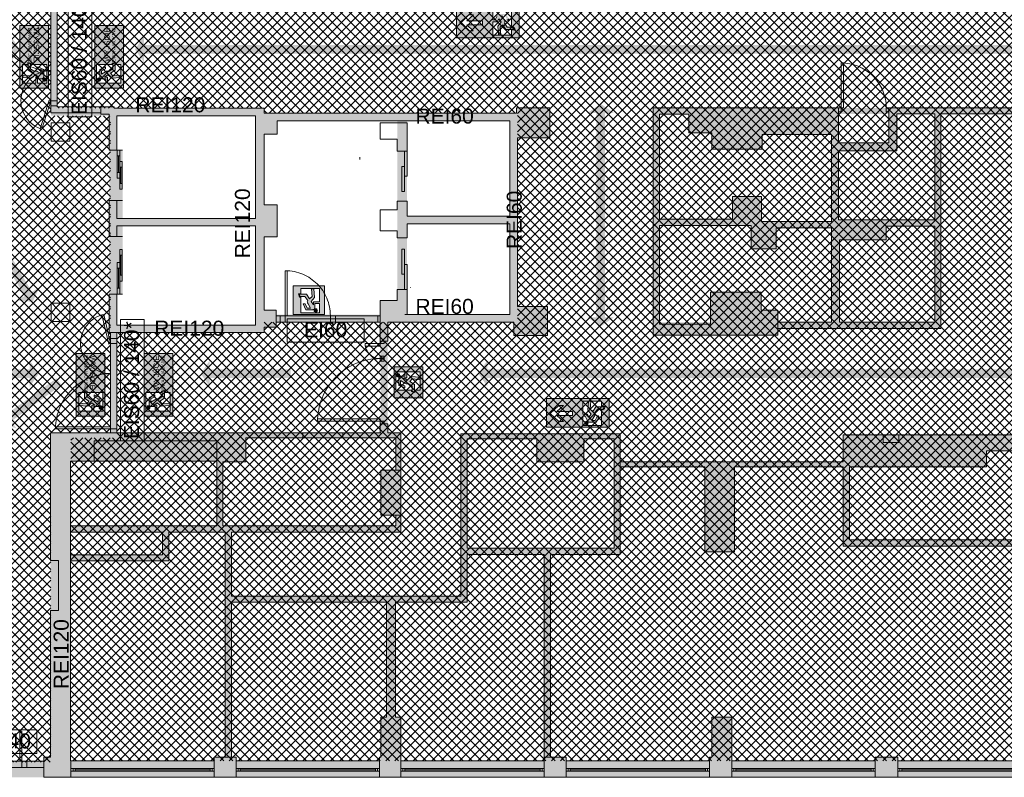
# Paper-space layout 'AP-02 STREFY POŻAROWE I EWAKUACJA - PIĘTRO 0' of a CAD drawing. Header units: millimetres. Extents: x 0 to 594, y -4 to 450.
# Tile 5 of 14: x 196 to 392, y 133 to 285. Entities that reach past the tile are written whole.
import ezdxf
from ezdxf.xclip import XClip

# ---------------------------------------------------------------- set-up
doc = ezdxf.new("R2010")
doc.units = ezdxf.units.MM
doc.header["$MEASUREMENT"] = 0
doc.header["$XCLIPFRAME"] = 0
for name, color, linetype, lineweight, true_color in [('A_ewakuacja_Nr_pióra__104', 7, 'Continuous', 5, 0x006532), ('A_ewakuacja_Nr_pióra__141', 7, 'Continuous', 5, 0xf2f7f7), ('A_podkład_Nr_pióra__254', 7, 'Continuous', 5, 0xfdfdfd), ('A_ppoż proj_Nr_pióra__104', 7, 'Continuous', 5, 0x006532), ('A_ppoż proj_Nr_pióra__151', 7, 'Continuous', 5, 0x65cbfe), ('A_ppoż proj_Nr_pióra__71', 7, 'Continuous', 5, 0xcbfe65)]:
    doc.layers.add(name, color=color, linetype=linetype, lineweight=lineweight, true_color=true_color)
for name, color, linetype, lineweight in [('A_ewakuacja_Nr_pióra__4', 94, 'Continuous', 18), ('A_podkład_Nr_pióra__2', 8, 'Continuous', 13), ('A_ppoż proj_Nr_pióra__1', 7, 'Continuous', 20), ('A_ppoż proj_Nr_pióra__3', 30, 'Continuous', 13), ('A_ppoż proj_Nr_pióra__4', 94, 'Continuous', 18), ('A_ppoż proj_Nr_pióra__81', 2, 'Continuous', 5)]:
    doc.layers.add(name, color=color, linetype=linetype, lineweight=lineweight)
doc.layers.add('A_podrys', color=7, linetype='Continuous')
doc.styles.add('STYL_AUTOMATYCZNY_1', font='arial.ttf')
pattern_1 = [(45, (-1571.0778, -182.9554), (-0.9192388, 0.9192388), []), (135, (-1571.0778, -182.9554), (0.9192388, 0.9192388), [])]

# ---------------------------------------------------------------- blocks, each defined once
blk = doc.blocks.new('Rysunek_1_1', base_point=(-1571.08, -182.96))
at = {"layer": 'A_ewakuacja_Nr_pióra__104', "linetype": 'Continuous', "lineweight": 0, "true_color": 0x004c26}
h = blk.add_hatch(color=118, dxfattribs=at)
h.paths.add_polyline_path([(295.5, 280.93), (295.5, 286.67), (283, 286.67), (283, 280.93)])
h.paths.add_polyline_path([(290.25, 286.32), (293.97, 286.32), (293.97, 283.19), (294.23, 283.19, -0.24241), (294.7, 282.53), (293.97, 282.53), (293.97, 281.48), (290.25, 281.48), (290.25, 284.11), (291.15, 284.11), (291.45, 284.71), (291.91, 284.08), (291.23, 283.28), (291.36, 281.52), (291.85, 281.52), (291.71, 283.06), (292.23, 283.51), (292.83, 282.61), (294.48, 282.61, 0.304489), (294.13, 283.08), (293.14, 283.08), (292.59, 283.86, 0.230447), (292.63, 284.36), (292.53, 284.53), (292.04, 285.38), (292.7, 285.38), (293.09, 284.55, 1.14772), (293.42, 284.7), (292.98, 285.7), (291.55, 285.7, 0.414214), (291.14, 285.29), (290.7, 284.49), (290.25, 284.49)], flags=0)
h.paths.add_polyline_path([(288.2, 284.34), (288.2, 283.53), (285.08, 283.53), (286.36, 282.35), (285.45, 282.35), (283.7, 283.95), (285.45, 285.54), (286.38, 285.54), (285.08, 284.34)], flags=0)
h = blk.add_hatch(color=118, dxfattribs=at)
h.paths.add_polyline_path([(201.53, 270.86), (201.53, 283.35), (195.79, 283.35), (195.79, 270.86)])
h.paths.add_polyline_path([(198.98, 273.06), (198.98, 271.87), (196.35, 271.87), (196.35, 275.58), (197.4, 275.58), (197.4, 276.02), (198.06, 275.84), (198.06, 275.58), (201.18, 275.58), (201.18, 271.86), (199.36, 271.86), (199.36, 272.75), (200.16, 272.75, 0.414214), (200.57, 273.16), (200.57, 274.59), (199.42, 275.1), (199.42, 274.7), (200.24, 274.31), (200.24, 273.65), (199.4, 274.14), (199.22, 274.24, 0.230447), (198.73, 274.2), (197.94, 274.75), (197.94, 275.74), (197.47, 275.87), (197.47, 274.44), (198.38, 273.84), (197.93, 273.32), (196.38, 273.46), (196.38, 272.97), (198.15, 272.84), (198.95, 273.52), (199.58, 273.06)], flags=0)
h = blk.add_hatch(color=118, dxfattribs=at)
h.paths.add_polyline_path([(210.79, 270.86), (216.53, 270.86), (216.53, 283.35), (210.79, 283.35)])
h.paths.add_polyline_path([(213.34, 273.06), (212.74, 273.06), (213.37, 273.52), (214.17, 272.84), (215.94, 272.97), (215.94, 273.46), (214.39, 273.32), (213.94, 273.84), (214.85, 274.44), (214.85, 275.87), (214.38, 275.74), (214.38, 274.75), (213.59, 274.2, 0.230447), (213.1, 274.24), (212.92, 274.14), (212.08, 273.65), (212.08, 274.31), (212.9, 274.7), (212.9, 275.1), (211.75, 274.59), (211.75, 273.16, 0.414214), (212.16, 272.75), (212.96, 272.75), (212.96, 271.86), (211.14, 271.86), (211.14, 275.58), (214.26, 275.58), (214.26, 275.84), (214.92, 276.02), (214.92, 275.58), (215.97, 275.58), (215.97, 271.87), (213.34, 271.87)], flags=0)
for points in [[(201.04, 272.68, 1), (200.42, 272.47, 1)], [(211.28, 272.68, 1), (211.9, 272.47, 1)], [(254.81, 226.17, 1), (255.02, 226.79, 1)], [(271.04, 213.43, 1), (271.66, 213.64, 1)], [(212.27, 207.22, 1), (211.64, 207, 1)], [(221.13, 207.22, 1), (221.75, 207, 1)], [(309.26, 203.85, 1), (308.67, 204.14, 1)]]:
    blk.add_hatch(color=118, dxfattribs=at).paths.add_polyline_path(points)
h = blk.add_hatch(color=118, dxfattribs=at)
h.paths.add_polyline_path([(256.63, 225.67), (256.63, 231.41), (250.38, 231.41), (250.38, 225.67)])
h.paths.add_polyline_path([(254.43, 228.23), (254.43, 227.63), (253.97, 228.26), (254.65, 229.06), (254.52, 230.82), (254.03, 230.82), (254.17, 229.28), (253.65, 228.82), (253.05, 229.73), (251.62, 229.73), (251.75, 229.26), (252.74, 229.26), (253.29, 228.48, 0.230447), (253.25, 227.98), (253.35, 227.81), (253.84, 226.96), (253.18, 226.96), (252.79, 227.79), (252.39, 227.79), (252.9, 226.64), (254.33, 226.64, 0.414214), (254.74, 227.05), (254.74, 227.85), (255.63, 227.85), (255.63, 226.02), (251.91, 226.02), (251.91, 229.15), (251.65, 229.15), (251.47, 229.81), (251.91, 229.81), (251.91, 230.86), (255.62, 230.86), (255.62, 228.23)], flags=0)
h = blk.add_hatch(color=118, dxfattribs=at)
h.paths.add_polyline_path([(212.76, 205.39), (212.76, 217.89), (207.02, 217.89), (207.02, 205.39)])
h.paths.add_polyline_path([(210.2, 207.59), (210.2, 206.4), (207.58, 206.4), (207.58, 210.11), (208.63, 210.11), (208.63, 210.55), (209.28, 210.37), (209.28, 210.11), (212.41, 210.11), (212.41, 206.39), (210.59, 206.39), (210.59, 207.28), (211.38, 207.28, 0.414214), (211.8, 207.7), (211.8, 209.12), (210.64, 209.63), (210.64, 209.23), (211.47, 208.85), (211.47, 208.18), (210.63, 208.67), (210.45, 208.77, 0.230447), (209.96, 208.73), (209.17, 209.28), (209.17, 210.28), (208.7, 210.4), (208.7, 208.97), (209.61, 208.37), (209.15, 207.85), (207.61, 207.99), (207.61, 207.5), (209.37, 207.38), (210.17, 208.05), (210.81, 207.59)], flags=0)
h = blk.add_hatch(color=118, dxfattribs=at)
h.paths.add_polyline_path([(220.64, 205.39), (226.38, 205.39), (226.38, 217.89), (220.64, 217.89)])
h.paths.add_polyline_path([(223.19, 207.59), (222.59, 207.59), (223.22, 208.05), (224.02, 207.38), (225.79, 207.5), (225.79, 207.99), (224.24, 207.85), (223.79, 208.37), (224.7, 208.97), (224.7, 210.4), (224.23, 210.28), (224.23, 209.28), (223.44, 208.73, 0.230447), (222.95, 208.77), (222.77, 208.67), (221.93, 208.18), (221.93, 208.85), (222.75, 209.23), (222.75, 209.63), (221.6, 209.12), (221.6, 207.7, 0.414214), (222.01, 207.28), (222.81, 207.28), (222.81, 206.39), (220.99, 206.39), (220.99, 210.11), (224.11, 210.11), (224.11, 210.37), (224.77, 210.55), (224.77, 210.11), (225.82, 210.11), (225.82, 206.4), (223.19, 206.4)], flags=0)
h = blk.add_hatch(color=118, dxfattribs=at)
h.paths.add_polyline_path([(270.54, 215.25), (270.54, 209.01), (276.29, 209.01), (276.29, 215.25)])
h.paths.add_polyline_path([(273.1, 213.06), (273.1, 214.25), (275.73, 214.25), (275.73, 210.54), (274.68, 210.54), (274.68, 210.1), (274.02, 210.28), (274.02, 210.54), (270.9, 210.54), (270.9, 214.25), (272.72, 214.25), (272.72, 213.37), (271.92, 213.37, 0.414214), (271.51, 212.95), (271.51, 211.52), (272.66, 211.01), (272.66, 211.41), (271.83, 211.8), (271.83, 212.47), (272.68, 211.98), (272.85, 211.88, 0.230447), (273.35, 211.92), (274.13, 211.36), (274.13, 210.37), (274.6, 210.25), (274.6, 211.68), (273.7, 212.27), (274.15, 212.8), (275.69, 212.66), (275.69, 213.14), (273.93, 213.27), (273.13, 212.59), (272.5, 213.06)], flags=0)
h = blk.add_hatch(color=118, dxfattribs=at)
h.paths.add_polyline_path([(313.49, 208.93), (301, 208.93), (301, 203.19), (313.49, 203.19)])
h.paths.add_polyline_path([(308.25, 203.54), (308.25, 205.37), (308.69, 205.37), (309.13, 204.57, 0.414214), (309.55, 204.16), (310.98, 204.16), (311.42, 205.16, 1.14772), (311.09, 205.31), (310.7, 204.48), (310.03, 204.48), (310.52, 205.33), (310.62, 205.5, 0.230447), (310.58, 206), (311.14, 206.78), (312.13, 206.78, 0.304489), (312.48, 207.25), (310.82, 207.25), (310.23, 206.34), (309.7, 206.8), (309.84, 208.34), (309.36, 208.34), (309.23, 206.58), (309.91, 205.78), (309.44, 205.15), (309.14, 205.75), (308.25, 205.75), (308.25, 208.38), (311.96, 208.38), (311.96, 207.33), (312.7, 207.33, -0.24241), (312.22, 206.67), (311.96, 206.67), (311.96, 203.54)], flags=0)
h.paths.add_polyline_path([(306.2, 205.52), (303.07, 205.52), (304.37, 204.32), (303.44, 204.32), (301.7, 205.91), (303.45, 207.51), (304.35, 207.51), (303.07, 206.33), (306.2, 206.33)], flags=0)
at = {"layer": 'A_podkład_Nr_pióra__254', "linetype": 'Continuous', "lineweight": 5, "true_color": 0xfdfdfd}
h = blk.add_hatch(color=7, dxfattribs=at)
h.paths.add_polyline_path([(200.57, 133.27), (536.92, 133.27), (536.92, 146.37), (536.12, 146.37), (536.12, 145.87), (531.52, 145.87), (531.52, 136.57), (502.92, 136.57), (502.92, 137.27), (501.42, 137.27), (501.42, 146.27), (500.62, 146.27), (500.62, 145.77), (499.82, 145.77), (499.82, 137.27), (498.62, 137.27), (498.62, 136.57), (470.02, 136.57), (470.02, 145.97), (468.72, 145.97), (468.72, 166.42), (499.82, 166.42), (499.82, 157.77), (500.62, 157.77), (500.62, 157.27), (501.42, 157.27), (501.42, 159.37), (505.22, 159.37), (505.22, 195.67), (510.92, 195.67), (510.92, 200.07), (511.42, 200.07), (511.42, 201.67), (481.32, 201.67), (481.32, 200.87), (481.82, 200.87), (481.82, 200.07), (491.22, 200.07), (491.22, 189.67), (481.72, 189.67), (481.72, 167.67), (468.72, 167.67), (468.72, 186.07), (469.92, 186.07), (469.92, 195.47), (468.72, 195.47), (468.72, 200.07), (469.82, 200.07), (469.82, 200.87), (470.32, 200.87), (470.32, 201.67), (465.92, 201.67), (465.92, 186.07), (467.12, 186.07), (467.12, 178.47), (451.38, 178.47), (451.38, 186.07), (451.38, 201.67), (417.82, 201.67), (417.82, 178.47), (402.82, 178.47), (402.82, 201.67), (360.22, 201.67), (360.22, 196.27), (315.72, 196.27), (315.72, 201.87), (294.47, 201.87), (283.87, 201.87), (283.87, 182.22), (283.87, 182.07), (283.87, 169.47), (238.07, 169.47), (238.07, 182.22), (271.92, 182.22), (271.92, 202.07), (269.27, 202.07), (269.27, 224.17), (294.47, 224.17), (294.47, 221.47), (301.17, 221.47), (301.17, 227.27), (295.17, 227.27), (295.17, 260.97), (301.67, 260.97), (301.67, 266.97), (294.97, 266.97), (294.97, 265.87), (244.57, 265.87), (244.57, 266.87), (214.67, 266.87), (214.67, 267.17), (211.97, 267.17), (211.97, 265.67), (213.67, 265.67), (213.67, 258.47), (213.67, 222.07), (214.27, 222.07), (244.57, 222.07), (244.57, 223.17), (246.97, 223.17), (246.97, 226.57), (244.57, 226.57), (244.57, 241.17), (247.17, 241.17), (247.17, 247.57), (244.57, 247.57), (244.57, 261.67), (247.17, 261.67), (247.17, 264.37), (271.17, 264.37), (271.17, 228.47), (267.77, 228.47), (267.89, 202.07), (214.27, 202.07), (201.92, 202.07), (201.92, 176.57), (203.52, 176.57), (203.52, 166.57), (201.92, 166.57), (201.92, 137.27), (200.57, 137.27)])
h.paths.add_polyline_path([(205.92, 183.47), (205.92, 196.37), (235.12, 196.37), (235.12, 183.47)], flags=0)
h.paths.add_polyline_path([(205.92, 145.27), (205.92, 176.47), (225.57, 176.47), (225.57, 182.22), (236.82, 182.22), (236.82, 137.27), (234.62, 137.27), (234.62, 136.57), (206.02, 136.57), (205.92, 136.57)], flags=0)
h.paths.add_polyline_path([(205.92, 182.22), (224.32, 182.22), (224.32, 177.72), (205.92, 177.72)], flags=0)
h.paths.add_polyline_path([(215.23, 258.47), (215.17, 258.47), (215.17, 265.37), (242.87, 265.37), (242.87, 244.87), (216.31, 244.87), (216.31, 258.47)], flags=0)
h.paths.add_polyline_path([(242.87, 223.57), (215.17, 223.57), (215.17, 229.77), (216.31, 229.77), (216.31, 243.37), (242.87, 243.37)], flags=0)
h.paths.add_polyline_path([(236.37, 196.27), (240.92, 196.27), (240.92, 201.07), (260.32, 201.07), (270.92, 201.07), (270.92, 194.62), (267.92, 194.62), (267.92, 185.62), (270.92, 185.62), (270.92, 183.47), (236.37, 183.47)], flags=0)
h.paths.add_polyline_path([(238.07, 137.27), (238.07, 168.22), (269.02, 168.22), (269.02, 145.27), (267.92, 145.27), (267.92, 137.27), (267.62, 137.27), (267.62, 136.57), (239.02, 136.57), (239.02, 137.27)], flags=0)
h.paths.add_polyline_path([(270.82, 145.27), (270.82, 168.22), (285.12, 168.22), (285.12, 177.77), (300.52, 177.77), (300.52, 137.27), (300.52, 136.57), (271.92, 136.57), (271.92, 145.27)], flags=0)
h.paths.add_polyline_path([(293.67, 245.29), (273.12, 245.29), (273.12, 264.37), (293.67, 264.37), (293.67, 263.3)], flags=0)
h.paths.add_polyline_path([(293.67, 225.67), (273.12, 225.67), (273.12, 243.79), (293.67, 243.79)], flags=0)
h.paths.add_polyline_path([(285.12, 200.87), (299.02, 200.87), (299.02, 196.27), (308.42, 196.27), (308.42, 200.87), (314.47, 200.87), (314.47, 179.02), (285.12, 179.02)], flags=0)
h.paths.add_polyline_path([(301.77, 177.77), (315.72, 177.77), (315.72, 195.27), (332.62, 195.27), (332.62, 178.32), (338.52, 178.32), (338.52, 195.27), (360.22, 195.27), (360.22, 179.42), (401.22, 179.42), (401.22, 145.92), (399.92, 145.92), (399.92, 137.27), (399.72, 137.27), (399.72, 136.57), (371.12, 136.57), (371.12, 137.27), (366.62, 137.27), (366.62, 136.57), (338.02, 136.57), (338.02, 145.27), (334.02, 145.27), (334.02, 137.27), (333.52, 137.27), (333.52, 136.57), (304.92, 136.57), (304.92, 137.27), (301.77, 137.27)], flags=0)
h.paths.add_polyline_path([(361.47, 195.27), (388.82, 195.27), (388.82, 198.47), (401.22, 198.47), (401.22, 180.67), (361.47, 180.67)], flags=0)
h.paths.add_polyline_path([(402.82, 177.27), (434.02, 177.27), (434.02, 148.37), (434.82, 148.37), (434.82, 148.87), (435.62, 148.87), (435.62, 177.27), (467.12, 177.27), (467.12, 145.97), (466.02, 145.97), (466.02, 137.27), (465.62, 137.27), (465.62, 136.57), (437.02, 136.57), (437.02, 137.27), (435.62, 137.27), (435.62, 138.87), (434.82, 138.87), (434.82, 139.37), (434.02, 139.37), (434.02, 139.87), (425.03, 139.87), (425.02, 139.87), (425.02, 139.37), (434.02, 139.37), (434.02, 137.27), (432.62, 137.27), (432.62, 136.57), (404.02, 136.57), (404.02, 137.27), (403.92, 137.27), (403.92, 145.92), (402.82, 145.92)], flags=0)
h.paths.add_polyline_path([(419.07, 178.47), (419.07, 200.47), (425.92, 200.47), (425.92, 195.97), (443.82, 195.97), (443.82, 200.47), (450.13, 200.47), (450.13, 178.47)], flags=0)
h.paths.add_polyline_path([(503.97, 167.67), (482.97, 167.67), (482.97, 188.42), (492.47, 188.42), (492.47, 193.42), (496.33, 193.42), (500.11, 193.42), (503.97, 193.42)], flags=0)
h = blk.add_hatch(color=7, dxfattribs=at)
h.paths.add_polyline_path([(359.32, 266.92), (322.27, 266.92), (322.27, 221.57), (347.17, 221.57), (347.17, 222.87), (360.22, 222.87), (366.86, 222.87), (379.75, 222.87), (379.75, 265.72), (399.47, 265.72), (399.47, 258.37), (404.37, 258.37), (404.37, 266.92), (369.32, 266.92), (369.32, 259.97), (359.32, 259.97)])
h.paths.add_polyline_path([(333.72, 223.77), (323.52, 223.77), (323.52, 243.47), (341.82, 243.47), (341.82, 238.77), (346.82, 238.77), (346.82, 242.97), (357.92, 242.97), (357.92, 224.12), (347.17, 224.12), (347.17, 226.57), (343.82, 226.57), (343.82, 230.17), (333.72, 230.17)], flags=0)
h.paths.add_polyline_path([(338.12, 244.72), (323.52, 244.72), (323.52, 265.67), (329.42, 265.67), (329.42, 261.92), (334.02, 261.92), (334.02, 258.72), (344.02, 258.72), (344.02, 261.62), (357.92, 261.62), (357.92, 244.57), (357.92, 244.22), (343.92, 244.22), (343.92, 249.22), (338.12, 249.22)], flags=0)
h.paths.add_polyline_path([(359.32, 244.57), (359.32, 258.37), (370.92, 258.37), (370.92, 265.72), (378.5, 265.72), (378.5, 244.57)], flags=0)
h.paths.add_polyline_path([(378.5, 224.12), (359.52, 224.12), (359.52, 240.57), (368.82, 240.57), (368.82, 243.32), (378.5, 243.32)], flags=0)
at = {"layer": 'A_ppoż proj_Nr_pióra__104', "linetype": 'Continuous', "lineweight": 5, "true_color": 0x006532}
for points in [[(172.43, 277.78), (193.99, 277.78), (193.99, 276.02), (195.79, 278.63), (193.99, 281.25), (193.99, 279.48), (172.43, 279.48)], [(220.59, 276.02), (220.59, 277.78), (435.67, 277.78), (435.67, 276.02), (437.48, 278.63), (435.67, 281.25), (435.67, 279.48), (220.59, 279.48), (220.59, 281.25), (218.79, 278.63)], [(173.6, 268.77), (196.74, 229.35), (195.21, 228.45), (198.38, 228.22), (199.73, 231.1), (198.2, 230.21), (175.06, 269.64)], [(309.18, 265.94), (310.94, 265.94), (310.94, 225.09), (309.18, 225.09), (311.79, 223.28), (314.41, 225.09), (312.64, 225.09), (312.64, 265.94), (314.41, 265.94), (311.79, 267.74)], [(177.9, 211.26), (177.9, 213.03), (197.78, 213.03), (197.78, 211.26), (199.59, 213.88), (197.78, 216.5), (197.78, 214.73), (177.9, 214.73), (177.9, 216.5), (176.1, 213.88)], [(233.72, 216.5), (231.92, 213.88), (233.72, 211.26), (233.72, 213.03), (249.89, 213.03), (249.89, 214.73), (233.72, 214.73)], [(289.18, 211.26), (289.18, 213.03), (442.68, 213.03), (442.68, 211.26), (444.48, 213.88), (442.68, 216.5), (442.68, 214.73), (289.18, 214.73), (289.18, 216.5), (287.38, 213.88)], [(204.12, 211.57), (203.13, 212.95), (193.1, 205.74), (192.07, 207.18), (192.13, 204), (195.12, 202.93), (194.09, 204.36)]]:
    blk.add_hatch(color=128, dxfattribs=at).paths.add_polyline_path(points)
at = {"layer": 'A_ppoż proj_Nr_pióra__151', "linetype": 'Continuous', "lineweight": 5, "true_color": 0x65cbfe}
h = blk.add_hatch(dxfattribs=at)
h.set_pattern_fill('bloczki_betonowe_0001', color=151, style=0, pattern_type=2)
h.set_pattern_definition(pattern_1)
h.paths.add_polyline_path([(205.22, 286.67), (203.27, 286.67), (203.27, 266.87), (205.22, 266.87), (244.57, 266.87), (244.57, 265.87), (295.17, 265.87), (295.17, 224.17), (244.57, 224.17), (244.57, 222.07), (215.19, 222.07), (215.19, 201.07), (206.02, 201.07), (206.02, 136.57), (536.92, 136.57), (536.92, 224.37), (465.92, 224.37), (465.92, 263.87), (536.92, 263.87), (536.92, 355.07), (400.42, 355.07), (400.42, 341.62), (371.42, 341.62), (371.42, 355.07), (205.22, 355.07)])
at = {"layer": 'A_ppoż proj_Nr_pióra__3', "linetype": 'Continuous', "lineweight": 0, "true_color": 0x3f2000}
for points in [[(202.02, 351.77), (202.02, 265.37), (203.27, 265.37), (203.27, 351.77)], [(242.87, 265.37), (242.87, 266.87), (203.27, 266.87), (203.27, 265.37)], [(242.87, 222.07), (244.57, 222.07), (244.57, 266.87), (242.87, 266.87)], [(213.67, 222.07), (242.87, 222.07), (242.87, 223.57), (213.67, 223.57)], [(215.19, 202.07), (215.19, 222.07), (213.94, 222.07), (213.94, 202.07)], [(205.92, 136.57), (205.92, 202.07), (201.92, 202.07), (201.92, 136.57)], [(215.19, 202.07), (205.92, 202.07), (205.92, 201.07), (215.19, 201.07)], [(172.32, 133.27), (201.92, 133.27), (201.92, 136.46), (172.32, 136.46)], [(201.92, 133.27), (265.42, 133.27), (265.42, 136.57), (201.92, 136.57)]]:
    blk.add_hatch(color=38, dxfattribs=at).paths.add_polyline_path(points)
at = {"layer": 'A_ppoż proj_Nr_pióra__4', "linetype": 'Continuous', "lineweight": 0, "true_color": 0x002000}
for points in [[(295.17, 264.37), (295.17, 265.87), (244.57, 265.87), (244.57, 264.37)], [(293.67, 224.17), (295.17, 224.17), (295.17, 264.37), (293.67, 264.37)], [(293.67, 225.67), (244.52, 225.67), (244.52, 224.17), (293.67, 224.17)]]:
    blk.add_hatch(color=98, dxfattribs=at).paths.add_polyline_path(points)
at = {"layer": 'A_ppoż proj_Nr_pióra__71', "linetype": 'Continuous', "lineweight": 5, "true_color": 0xcbfe65}
h = blk.add_hatch(dxfattribs=at)
h.set_pattern_fill('bloczki_betonowe_0001', color=71, style=0, pattern_type=2)
h.set_pattern_definition(pattern_1)
h.paths.add_polyline_path([(142.92, 224.6), (74.92, 224.6), (74.92, 136.27), (202.02, 136.27), (201.94, 202.07), (213.94, 202.04), (213.94, 265.34), (202.02, 265.37), (202.02, 351.07), (200.82, 351.07), (200.82, 355.07), (203.35, 355.07), (203.35, 381.9), (200.82, 381.9), (173.82, 381.9), (173.82, 351.77), (74.92, 351.77), (74.92, 263.8), (142.92, 263.8), (142.92, 260.83), (165.22, 260.83), (165.22, 228.87), (142.92, 228.87)])
at = {"layer": 'A_ppoż proj_Nr_pióra__81', "linetype": 'Continuous', "lineweight": 0, "true_color": 0x3f3f00}
for points in [[(322.27, 266.92), (322.27, 223.77), (323.52, 223.77), (323.52, 266.92)], [(379.75, 265.72), (379.75, 266.92), (323.52, 266.92), (323.52, 265.72)], [(378.5, 222.87), (379.75, 222.87), (379.75, 265.72), (378.5, 265.72)], [(322.27, 221.57), (347.17, 221.57), (347.17, 224.12), (322.27, 224.12)], [(347.17, 222.87), (378.5, 222.87), (378.5, 224.12), (347.17, 224.12)], [(270.92, 201.07), (270.92, 202.07), (215.19, 202.07), (215.19, 201.07)], [(270.92, 182.22), (271.92, 182.22), (271.92, 202.07), (270.92, 202.07)], [(283.87, 169.47), (285.12, 169.47), (285.12, 201.87), (283.87, 201.87)], [(315.72, 201.87), (285.12, 201.87), (285.12, 200.87), (315.72, 200.87)], [(314.47, 200.87), (314.47, 195.27), (315.72, 195.27), (315.72, 200.87)], [(360.22, 201.67), (360.22, 198.47), (402.82, 198.47), (402.82, 201.67)], [(361.47, 195.27), (361.47, 198.47), (360.22, 198.47), (360.22, 195.27)], [(360.22, 196.27), (315.72, 196.27), (315.72, 195.27), (360.22, 195.27)], [(236.82, 182.22), (270.92, 182.22), (270.92, 183.47), (236.82, 183.47)], [(238.07, 168.22), (238.07, 182.22), (236.82, 182.22), (236.82, 168.22)], [(238.07, 168.22), (285.12, 168.22), (285.12, 169.47), (238.07, 169.47)]]:
    blk.add_hatch(color=48, dxfattribs=at).paths.add_polyline_path(points)
at = {"layer": 'A_ewakuacja_Nr_pióra__4', "color": 94, "linetype": 'Continuous', "lineweight": 18, "flags": 128}
for points in [[(283, 286.67), (295.5, 286.67), (295.5, 280.93), (283, 280.93)], [(288.2, 283.53), (288.2, 284.34), (285.08, 284.34), (286.38, 285.54), (285.45, 285.54), (283.7, 283.95), (285.45, 282.35), (286.36, 282.35), (285.08, 283.53)], [(301, 203.19), (313.49, 203.19), (313.49, 208.93), (301, 208.93)], [(306.2, 206.33), (306.2, 205.52), (303.07, 205.52), (304.37, 204.32), (303.44, 204.32), (301.7, 205.91), (303.45, 207.51), (304.35, 207.51), (303.07, 206.33)]]:
    blk.add_lwpolyline(points, close=True, dxfattribs=at)
for points in [[(293.09, 284.55, 1.14772), (293.42, 284.7)], [(293.97, 286.32), (293.97, 283.19), (294.23, 283.19, -0.24241), (294.7, 282.53), (293.97, 282.53), (293.97, 281.48), (290.25, 281.48), (290.25, 284.11), (291.15, 284.11), (291.45, 284.71), (291.91, 284.08), (291.23, 283.28), (291.36, 281.52), (291.85, 281.52), (291.71, 283.06), (292.23, 283.51), (292.83, 282.61), (294.48, 282.61, 0.304489), (294.13, 283.08), (293.14, 283.08), (292.59, 283.86, 0.230447), (292.63, 284.36), (292.53, 284.53), (292.04, 285.38)]]:
    blk.add_lwpolyline(points, format="xyb", dxfattribs=at)
for points in [[(291.14, 285.29), (290.7, 284.49), (290.25, 284.49), (290.25, 286.32)], [(195.79, 270.86), (195.79, 283.35), (201.53, 283.35), (201.53, 270.86)], [(216.53, 270.86), (216.53, 283.35), (210.79, 283.35), (210.79, 270.86)], [(201.53, 270.86), (195.79, 270.86)], [(210.79, 270.86), (216.53, 270.86)], [(256.63, 231.41), (250.38, 231.41), (250.38, 225.67), (256.63, 225.67)], [(256.63, 225.67), (256.63, 231.41)], [(207.02, 205.39), (207.02, 217.89), (212.76, 217.89), (212.76, 205.39)], [(226.38, 205.39), (226.38, 217.89), (220.64, 217.89), (220.64, 205.39)], [(276.29, 215.25), (276.29, 209.01), (270.54, 209.01), (270.54, 215.25)], [(270.54, 215.25), (276.29, 215.25)], [(212.76, 205.39), (207.02, 205.39)], [(220.64, 205.39), (226.38, 205.39)]]:
    blk.add_lwpolyline(points, dxfattribs=at)
for points in [[(196.35, 271.87), (198.98, 271.87), (198.98, 273.06), (199.58, 273.06), (198.95, 273.52), (198.15, 272.84), (196.38, 272.97), (196.38, 273.46), (197.93, 273.32), (198.38, 273.84), (197.47, 274.44), (197.47, 275.87), (197.94, 275.74), (197.94, 274.75), (198.73, 274.2, -0.230447), (199.22, 274.24), (199.4, 274.14), (200.24, 273.65), (200.24, 274.31), (199.42, 274.7), (199.42, 275.1), (200.57, 274.59), (200.57, 273.16, -0.414214), (200.16, 272.75), (199.36, 272.75), (199.36, 271.86), (201.18, 271.86), (201.18, 275.58), (198.06, 275.58), (198.06, 275.84), (197.4, 276.02), (197.4, 275.58), (196.35, 275.58)], [(215.97, 271.87), (213.34, 271.87), (213.34, 273.06), (212.74, 273.06), (213.37, 273.52), (214.17, 272.84), (215.94, 272.97), (215.94, 273.46), (214.39, 273.32), (213.94, 273.84), (214.85, 274.44), (214.85, 275.87), (214.38, 275.74), (214.38, 274.75), (213.59, 274.2, 0.230447), (213.1, 274.24), (212.92, 274.14), (212.08, 273.65), (212.08, 274.31), (212.9, 274.7), (212.9, 275.1), (211.75, 274.59), (211.75, 273.16, 0.414214), (212.16, 272.75), (212.96, 272.75), (212.96, 271.86), (211.14, 271.86), (211.14, 275.58), (214.26, 275.58), (214.26, 275.84), (214.92, 276.02), (214.92, 275.58), (215.97, 275.58)], [(255.62, 230.86), (255.62, 228.23), (254.43, 228.23), (254.43, 227.63), (253.97, 228.26), (254.65, 229.06), (254.52, 230.82), (254.03, 230.82), (254.17, 229.28), (253.65, 228.82), (253.05, 229.73), (251.62, 229.73), (251.75, 229.26), (252.74, 229.26), (253.29, 228.48, 0.230447), (253.25, 227.98), (253.35, 227.81), (253.84, 226.96), (253.18, 226.96), (252.79, 227.79), (252.39, 227.79), (252.9, 226.64), (254.33, 226.64, 0.414214), (254.74, 227.05), (254.74, 227.85), (255.63, 227.85), (255.63, 226.02), (251.91, 226.02), (251.91, 229.15), (251.65, 229.15), (251.47, 229.81), (251.91, 229.81), (251.91, 230.86)], [(275.73, 214.25), (273.1, 214.25), (273.1, 213.06), (272.5, 213.06), (273.13, 212.59), (273.93, 213.27), (275.69, 213.14), (275.69, 212.66), (274.15, 212.8), (273.7, 212.27), (274.6, 211.68), (274.6, 210.25), (274.13, 210.37), (274.13, 211.36), (273.35, 211.92, -0.230447), (272.85, 211.88), (272.68, 211.98), (271.83, 212.47), (271.83, 211.8), (272.66, 211.41), (272.66, 211.01), (271.51, 211.52), (271.51, 212.95, -0.414214), (271.92, 213.37), (272.72, 213.37), (272.72, 214.25), (270.9, 214.25), (270.9, 210.54), (274.02, 210.54), (274.02, 210.28), (274.68, 210.1), (274.68, 210.54), (275.73, 210.54)], [(207.58, 206.4), (210.2, 206.4), (210.2, 207.59), (210.81, 207.59), (210.17, 208.05), (209.37, 207.38), (207.61, 207.5), (207.61, 207.99), (209.15, 207.85), (209.61, 208.37), (208.7, 208.97), (208.7, 210.4), (209.17, 210.28), (209.17, 209.28), (209.96, 208.73, -0.230447), (210.45, 208.77), (210.63, 208.67), (211.47, 208.18), (211.47, 208.85), (210.64, 209.23), (210.64, 209.63), (211.8, 209.12), (211.8, 207.7, -0.414214), (211.38, 207.28), (210.59, 207.28), (210.59, 206.39), (212.41, 206.39), (212.41, 210.11), (209.28, 210.11), (209.28, 210.37), (208.63, 210.55), (208.63, 210.11), (207.58, 210.11)], [(225.82, 206.4), (223.19, 206.4), (223.19, 207.59), (222.59, 207.59), (223.22, 208.05), (224.02, 207.38), (225.79, 207.5), (225.79, 207.99), (224.24, 207.85), (223.79, 208.37), (224.7, 208.97), (224.7, 210.4), (224.23, 210.28), (224.23, 209.28), (223.44, 208.73, 0.230447), (222.95, 208.77), (222.77, 208.67), (221.93, 208.18), (221.93, 208.85), (222.75, 209.23), (222.75, 209.63), (221.6, 209.12), (221.6, 207.7, 0.414214), (222.01, 207.28), (222.81, 207.28), (222.81, 206.39), (220.99, 206.39), (220.99, 210.11), (224.11, 210.11), (224.11, 210.37), (224.77, 210.55), (224.77, 210.11), (225.82, 210.11)], [(308.25, 208.38), (308.25, 205.75), (309.14, 205.75), (309.44, 205.15), (309.91, 205.78), (309.23, 206.58), (309.36, 208.34), (309.84, 208.34), (309.7, 206.8), (310.23, 206.34), (310.82, 207.25), (312.48, 207.25, -0.304489), (312.13, 206.78), (311.14, 206.78), (310.58, 206, -0.230447), (310.62, 205.5), (310.52, 205.33), (310.03, 204.48), (310.7, 204.48), (311.09, 205.31, -1.14772), (311.42, 205.16), (310.98, 204.16), (309.55, 204.16, -0.414214), (309.13, 204.57), (308.69, 205.37), (308.25, 205.37), (308.25, 203.54), (311.96, 203.54), (311.96, 206.67), (312.22, 206.67, 0.24241), (312.7, 207.33), (311.96, 207.33), (311.96, 208.38)]]:
    blk.add_lwpolyline(points, format="xyb", close=True, dxfattribs=at)
at = {"layer": 'A_ewakuacja_Nr_pióra__4', "color": 94, "linetype": 'Continuous', "lineweight": 18}
for centre in [(200.73, 272.58), (211.59, 272.58), (254.91, 226.48), (271.35, 213.54), (211.95, 207.11), (221.44, 207.11), (308.96, 204)]:
    blk.add_circle(centre, 0.328, dxfattribs=at)
at = {"layer": 'A_podkład_Nr_pióra__2', "color": 8, "linetype": 'Continuous', "lineweight": 13}
for p, q in [((202.02, 286.67), (202.02, 265.92)), ((203.27, 286.67), (203.27, 267.17)), ((199.47, 283.17), (199.47, 282.67)), ((359.82, 275.92), (359.82, 266.12)), ((359.82, 275.92), (360.32, 275.92)), ((360.32, 266.92), (360.32, 275.92)), ((201.64, 268.49), (199.83, 262.78)), ((202.02, 268.37), (200.21, 262.66)), ((202.02, 268.37), (201.64, 268.49)), ((203.27, 268.37), (202.02, 268.37)), ((203.27, 267.37), (202.02, 267.37)), ((211.97, 265.92), (202.02, 265.92)), ((211.97, 267.17), (203.27, 267.17)), ((214.67, 267.17), (211.97, 267.17)), ((211.97, 265.67), (211.97, 267.17)), ((211.97, 265.67), (213.67, 265.67)), ((213.67, 265.67), (213.67, 258.47)), ((214.67, 266.87), (214.67, 267.17)), ((244.57, 266.87), (214.67, 266.87)), ((244.57, 265.87), (244.57, 266.87)), ((294.97, 265.87), (244.57, 265.87)), ((301.67, 266.97), (294.97, 266.97)), ((294.97, 266.97), (294.97, 265.87)), ((301.67, 260.97), (301.67, 266.97)), ((322.27, 266.92), (322.27, 221.57)), ((322.27, 266.92), (360.32, 266.92)), ((323.52, 265.67), (323.52, 244.72)), ((323.52, 265.67), (329.42, 265.67)), ((329.42, 265.67), (329.42, 261.92)), ((359.32, 266.92), (359.32, 259.97)), ((359.82, 266.12), (359.32, 266.12)), ((404.37, 266.92), (368.82, 266.92)), ((368.82, 266.92), (368.82, 266.12)), ((368.82, 266.12), (369.32, 266.12)), ((369.32, 266.92), (369.32, 259.97)), ((370.92, 265.72), (378.5, 265.72)), ((370.92, 258.37), (370.92, 265.72)), ((378.5, 244.57), (378.5, 265.72)), ((379.75, 222.87), (379.75, 265.72)), ((379.75, 265.72), (399.47, 265.72)), ((215.17, 265.37), (242.87, 265.37)), ((215.17, 258.47), (215.17, 265.37)), ((242.87, 265.37), (242.87, 244.87)), ((247.17, 264.37), (293.67, 264.37)), ((247.17, 261.67), (247.17, 264.37)), ((273.12, 263.97), (267.77, 263.97)), ((267.77, 263.97), (267.77, 260.67)), ((273.12, 258.32), (273.12, 263.97)), ((293.67, 264.37), (293.67, 245.29)), ((199.83, 262.78), (200.21, 262.66)), ((244.57, 247.57), (244.57, 261.67)), ((244.57, 261.67), (247.17, 261.67)), ((329.42, 261.92), (334.02, 261.92)), ((334.02, 261.92), (334.02, 258.72)), ((344.02, 258.72), (344.02, 261.62)), ((344.02, 261.62), (349.92, 261.62)), ((349.92, 261.62), (357.92, 261.62)), ((357.92, 261.62), (357.92, 244.57)), ((267.77, 260.67), (271.17, 260.67)), ((271.17, 260.67), (271.17, 258.32)), ((295.17, 260.97), (301.67, 260.97)), ((295.17, 227.27), (295.17, 260.97)), ((369.32, 259.97), (359.32, 259.97)), ((213.67, 258.47), (216.31, 258.47)), ((215.23, 258.47), (215.23, 252.9)), ((215.74, 250.68), (215.74, 258.47)), ((271.17, 258.32), (273.12, 258.32)), ((272.62, 253.32), (272.62, 258.32)), ((272.62, 258.32), (273.12, 258.32)), ((273.12, 258.32), (273.12, 253.32)), ((334.02, 258.72), (344.02, 258.72)), ((359.32, 258.37), (370.92, 258.37)), ((359.32, 258.37), (359.32, 244.57)), ((215.23, 257.33), (215.74, 257.33)), ((215.49, 257.33), (215.49, 254.04)), ((216.25, 256.26), (215.74, 256.26)), ((216.25, 250.68), (216.25, 256.26)), ((263.67, 257.12), (263.67, 256.62)), ((215.23, 254.04), (215.74, 254.04)), ((215.74, 255.11), (216.25, 255.11)), ((215.99, 255.11), (215.99, 251.83)), ((272.62, 255.26), (272.12, 255.26)), ((272.12, 255.26), (272.12, 250.26)), ((272.62, 250.26), (272.62, 255.26)), ((215.23, 252.9), (215.74, 252.9)), ((215.74, 251.83), (216.25, 251.83)), ((273.12, 253.32), (272.62, 253.32)), ((215.74, 250.68), (216.25, 250.68)), ((272.62, 250.26), (272.12, 250.26)), ((213.67, 248.47), (216.31, 248.47)), ((213.67, 248.47), (213.67, 241.27)), ((215.17, 244.87), (215.17, 248.47)), ((271.17, 248.32), (273.12, 248.32)), ((271.17, 248.32), (271.17, 246.57)), ((273.12, 245.29), (273.12, 248.32)), ((343.92, 249.22), (338.12, 249.22)), ((338.12, 249.22), (338.12, 244.72)), ((343.92, 244.22), (343.92, 249.22)), ((247.17, 247.57), (244.57, 247.57)), ((247.17, 241.17), (247.17, 247.57)), ((267.77, 246.57), (267.77, 242.37)), ((271.17, 246.57), (267.77, 246.57)), ((215.17, 244.87), (242.87, 244.87)), ((273.12, 245.29), (293.67, 245.29)), ((323.52, 244.72), (338.12, 244.72)), ((357.92, 244.22), (343.92, 244.22)), ((357.92, 244.57), (357.92, 244.22)), ((378.5, 244.57), (359.32, 244.57)), ((215.17, 241.27), (215.17, 243.37)), ((215.17, 243.37), (242.87, 243.37)), ((242.87, 243.37), (242.87, 223.57)), ((267.77, 242.37), (271.17, 242.37)), ((271.17, 242.37), (271.17, 241.01)), ((273.12, 241.01), (273.12, 243.79)), ((273.12, 243.79), (293.67, 243.79)), ((293.67, 243.79), (293.67, 225.67)), ((323.52, 243.47), (341.82, 243.47)), ((323.52, 243.47), (323.52, 223.77)), ((341.82, 243.47), (341.82, 238.77)), ((346.82, 238.77), (346.82, 242.97)), ((357.92, 242.97), (346.82, 242.97)), ((357.92, 242.97), (357.92, 224.12)), ((368.82, 240.57), (368.82, 243.32)), ((378.5, 243.32), (368.82, 243.32)), ((378.5, 224.12), (378.5, 243.32)), ((213.67, 241.27), (216.31, 241.27)), ((244.57, 226.57), (244.57, 241.17)), ((244.57, 241.17), (247.17, 241.17)), ((271.17, 241.01), (273.12, 241.01)), ((359.52, 240.57), (368.82, 240.57)), ((359.52, 224.12), (359.52, 240.57)), ((215.74, 238.68), (215.74, 229.77)), ((215.74, 238.68), (216.25, 238.68)), ((216.25, 238.68), (216.25, 232.36)), ((272.12, 233.71), (272.12, 238.71)), ((272.62, 238.71), (272.12, 238.71)), ((272.62, 238.71), (272.62, 233.71)), ((341.82, 238.77), (346.82, 238.77)), ((215.23, 229.77), (215.23, 236.09)), ((215.23, 236.09), (215.74, 236.09)), ((215.74, 237.54), (216.25, 237.54)), ((215.99, 233.5), (215.99, 237.54)), ((215.23, 234.95), (215.74, 234.95)), ((215.49, 230.91), (215.49, 234.95)), ((248.82, 225.42), (248.82, 234.42)), ((248.82, 234.42), (249.22, 234.42)), ((249.22, 225.42), (249.22, 234.42)), ((273.12, 235.65), (272.62, 235.65)), ((272.62, 235.65), (272.62, 230.65)), ((273.12, 230.65), (273.12, 235.65)), ((215.74, 233.5), (216.25, 233.5)), ((216.25, 232.36), (215.74, 232.36)), ((272.62, 233.71), (272.12, 233.71)), ((215.23, 230.91), (215.74, 230.91)), ((271.17, 230.65), (273.12, 230.65)), ((271.17, 230.65), (271.17, 228.47)), ((272.62, 230.65), (273.12, 230.65)), ((273.12, 225.67), (273.12, 230.65)), ((273.75, 231.07), (273.81, 231.07)), ((343.82, 230.17), (333.72, 230.17)), ((333.72, 230.17), (333.72, 223.77)), ((343.82, 226.57), (343.82, 230.17)), ((213.67, 229.77), (216.31, 229.77)), ((213.67, 229.77), (213.67, 222.07)), ((215.17, 223.57), (215.17, 229.77)), ((267.77, 228.47), (267.77, 219.37)), ((271.17, 228.47), (267.77, 228.47)), ((246.97, 226.57), (244.57, 226.57)), ((246.97, 223.17), (246.97, 226.57)), ((301.17, 227.27), (295.17, 227.27)), ((301.17, 221.47), (301.17, 227.27)), ((347.17, 226.57), (343.82, 226.57)), ((347.17, 221.57), (347.17, 226.57)), ((212.57, 225.7), (212.18, 225.61)), ((213.55, 219.78), (212.18, 225.61)), ((213.94, 219.87), (212.57, 225.7)), ((246.97, 225.42), (267.77, 225.42)), ((246.97, 224.17), (267.77, 224.17)), ((247.82, 224.17), (247.82, 225.42)), ((248.82, 224.17), (248.82, 225.42)), ((257.82, 225.42), (257.82, 224.17)), ((258.82, 225.42), (258.82, 224.17)), ((267.27, 225.42), (267.27, 224.17)), ((269.27, 220.37), (269.27, 224.17)), ((269.27, 224.17), (279.02, 224.17)), ((293.67, 225.67), (272.67, 225.67)), ((279.17, 224.17), (294.47, 224.17)), ((294.47, 224.17), (294.47, 221.47)), ((242.87, 223.57), (215.17, 223.57)), ((244.57, 222.07), (244.57, 223.17)), ((244.57, 223.17), (246.97, 223.17)), ((333.72, 223.77), (323.52, 223.77)), ((357.92, 224.12), (347.17, 224.12)), ((379.75, 222.87), (347.17, 222.87)), ((378.5, 224.12), (359.52, 224.12)), ((213.67, 222.07), (244.57, 222.07)), ((213.94, 202.07), (213.94, 222.07)), ((215.19, 220.87), (213.94, 220.87)), ((215.19, 202.07), (215.19, 222.07)), ((267.77, 220.37), (269.27, 220.37)), ((268.57, 219.87), (268.57, 220.37)), ((294.47, 221.47), (301.17, 221.47)), ((322.27, 221.57), (347.17, 221.57)), ((213.55, 219.78), (213.94, 219.87)), ((215.19, 219.87), (213.94, 219.87)), ((264.77, 219.87), (268.57, 219.87)), ((264.77, 219.87), (264.77, 219.37)), ((267.77, 219.37), (264.77, 219.37)), ((267.77, 217.37), (267.77, 216.37)), ((268.57, 217.37), (267.77, 217.37)), ((267.77, 216.87), (268.57, 216.87)), ((268.57, 216.37), (267.77, 216.37)), ((268.57, 216.37), (268.57, 217.37)), ((255.27, 204.37), (255.27, 204.87)), ((267.77, 204.87), (255.27, 204.87)), ((267.77, 202.07), (267.77, 204.87)), ((213.94, 203.27), (202.94, 203.27)), ((202.94, 203.27), (202.94, 202.87)), ((213.94, 202.87), (202.94, 202.87)), ((215.19, 202.87), (213.94, 202.87)), ((255.27, 204.37), (268.57, 204.37)), ((267.77, 203.87), (269.27, 203.87)), ((268.57, 204.37), (268.57, 203.87)), ((269.27, 202.07), (269.27, 203.87)), ((201.92, 202.07), (201.92, 176.57)), ((201.92, 202.07), (267.89, 202.07)), ((240.92, 196.27), (240.92, 201.07)), ((240.92, 201.07), (260.32, 201.07)), ((252.32, 202.07), (252.32, 201.07)), ((260.32, 202.07), (260.32, 201.07)), ((260.32, 201.07), (270.92, 201.07)), ((271.92, 202.07), (269.27, 202.07)), ((270.92, 201.07), (270.92, 194.62)), ((271.92, 201.07), (271.92, 202.07)), ((271.92, 182.22), (271.92, 201.07)), ((283.87, 201.87), (283.87, 169.47)), ((283.87, 201.87), (315.72, 201.87)), ((285.12, 200.87), (285.12, 179.02)), ((285.12, 200.87), (299.02, 200.87)), ((308.42, 201.87), (299.02, 201.87)), ((299.02, 200.87), (299.02, 196.27)), ((308.42, 196.27), (308.42, 200.87)), ((308.42, 200.87), (314.47, 200.87)), ((314.47, 200.87), (314.47, 179.02)), ((315.72, 201.87), (315.72, 177.77)), ((402.82, 201.67), (360.22, 201.67)), ((360.22, 201.67), (360.22, 196.27)), ((368.21, 200.15), (368.21, 201.67)), ((371.31, 201.67), (371.31, 200.15)), ((210.62, 200.47), (235.12, 200.47)), ((210.62, 196.37), (210.62, 200.47)), ((235.12, 200.47), (235.12, 183.47)), ((371.31, 200.15), (368.21, 200.15)), ((388.82, 195.27), (388.82, 198.47)), ((388.82, 198.47), (401.22, 198.47)), ((205.92, 145.27), (205.92, 196.37)), ((205.92, 196.37), (235.12, 196.37)), ((210.62, 196.37), (210.62, 196.47)), ((236.37, 196.27), (240.92, 196.27)), ((236.37, 196.27), (236.37, 183.47)), ((299.02, 196.27), (308.42, 196.27)), ((315.72, 196.27), (360.22, 196.27)), ((315.72, 195.27), (332.62, 195.27)), ((332.62, 195.27), (332.62, 178.32)), ((338.52, 195.27), (338.52, 178.32)), ((338.52, 195.27), (360.22, 195.27)), ((360.22, 195.27), (360.22, 179.42)), ((361.47, 195.27), (388.82, 195.27)), ((361.47, 195.27), (361.47, 180.67)), ((270.92, 185.62), (270.92, 183.47)), ((205.92, 183.47), (235.12, 183.47)), ((236.37, 183.47), (270.92, 183.47)), ((205.92, 182.22), (224.32, 182.22)), ((224.32, 177.72), (224.32, 182.22)), ((225.57, 182.22), (225.57, 176.47)), ((225.57, 182.22), (236.82, 182.22)), ((236.82, 182.22), (236.82, 137.27)), ((238.07, 182.22), (238.07, 169.47)), ((238.07, 182.22), (271.92, 182.22)), ((285.12, 179.02), (314.47, 179.02)), ((360.22, 179.42), (401.22, 179.42)), ((361.47, 180.67), (401.22, 180.67)), ((205.92, 177.72), (224.32, 177.72)), ((285.12, 177.77), (300.52, 177.77)), ((285.12, 177.77), (285.12, 168.22)), ((300.52, 177.77), (300.52, 137.27)), ((301.77, 177.77), (301.77, 137.27)), ((301.77, 177.77), (315.72, 177.77)), ((332.62, 178.32), (338.52, 178.32)), ((201.92, 176.57), (203.52, 176.57)), ((203.52, 176.57), (203.52, 166.57)), ((205.92, 176.47), (225.57, 176.47)), ((238.07, 169.47), (283.87, 169.47)), ((238.07, 168.22), (269.02, 168.22)), ((238.07, 168.22), (238.07, 137.27)), ((269.02, 168.22), (269.02, 145.27)), ((270.82, 168.22), (270.82, 145.27)), ((270.82, 168.22), (285.12, 168.22)), ((201.92, 166.57), (203.52, 166.57)), ((201.92, 166.57), (201.92, 137.27)), ((205.92, 136.57), (205.92, 145.27)), ((267.92, 145.27), (267.92, 137.27)), ((269.02, 145.27), (267.92, 145.27)), ((271.92, 145.27), (270.82, 145.27)), ((271.92, 133.27), (271.92, 145.27)), ((334.02, 145.27), (334.02, 137.27)), ((338.02, 145.27), (334.02, 145.27)), ((338.02, 133.27), (338.02, 145.27)), ((195.77, 136.46), (195.77, 142.45)), ((195.77, 142.45), (196.17, 142.45)), ((196.17, 136.46), (196.17, 142.45)), ((173.77, 136.46), (200.57, 136.46)), ((196.17, 136.46), (196.17, 135.21)), ((197.17, 136.46), (197.17, 135.21)), ((200.57, 137.27), (200.57, 133.27)), ((201.92, 137.27), (200.57, 137.27)), ((206.02, 136.57), (205.92, 136.57)), ((206.02, 136.57), (206.02, 133.27)), ((234.62, 136.57), (206.02, 136.57)), ((239.02, 137.27), (234.62, 137.27)), ((234.62, 137.27), (234.62, 133.27)), ((239.02, 133.27), (239.02, 137.27)), ((267.62, 136.57), (239.02, 136.57)), ((267.92, 137.27), (267.62, 137.27)), ((267.62, 137.27), (267.62, 133.27)), ((300.52, 136.57), (271.92, 136.57)), ((304.92, 137.27), (300.52, 137.27)), ((300.52, 137.27), (300.52, 133.27)), ((304.92, 133.27), (304.92, 137.27)), ((333.52, 136.57), (304.92, 136.57)), ((334.02, 137.27), (333.52, 137.27)), ((333.52, 137.27), (333.52, 133.27)), ((366.62, 136.57), (338.02, 136.57)), ((371.12, 137.27), (366.62, 137.27)), ((366.62, 137.27), (366.62, 133.27)), ((371.12, 133.27), (371.12, 137.27)), ((399.72, 136.57), (371.12, 136.57)), ((173.77, 135.21), (200.57, 135.21)), ((206.02, 135.02), (234.62, 135.02)), ((234.62, 134.47), (206.02, 134.47)), ((206.42, 134.47), (206.42, 135.02)), ((206.82, 135.02), (206.82, 134.47)), ((206.82, 134.74), (233.82, 134.74)), ((233.82, 135.02), (233.82, 134.47)), ((234.22, 134.47), (234.22, 135.02)), ((239.02, 135.02), (267.62, 135.02)), ((267.62, 134.47), (239.02, 134.47)), ((239.42, 134.47), (239.42, 135.02)), ((239.82, 135.02), (239.82, 134.47)), ((239.82, 134.74), (266.82, 134.74)), ((266.82, 135.02), (266.82, 134.47)), ((267.22, 134.47), (267.22, 135.02)), ((271.92, 135.02), (300.52, 135.02)), ((300.52, 134.47), (271.92, 134.47)), ((272.32, 134.47), (272.32, 135.02)), ((272.72, 135.02), (272.72, 134.47)), ((272.72, 134.74), (299.72, 134.74)), ((299.72, 135.02), (299.72, 134.47)), ((300.12, 134.47), (300.12, 135.02)), ((304.92, 135.02), (333.52, 135.02)), ((333.52, 134.47), (304.92, 134.47)), ((305.32, 134.47), (305.32, 135.02)), ((305.72, 135.02), (305.72, 134.47)), ((305.72, 134.74), (332.72, 134.74)), ((332.72, 135.02), (332.72, 134.47)), ((333.12, 134.47), (333.12, 135.02)), ((338.02, 135.02), (366.62, 135.02)), ((366.62, 134.47), (338.02, 134.47)), ((338.42, 134.47), (338.42, 135.02)), ((338.82, 135.02), (338.82, 134.47)), ((338.82, 134.74), (365.82, 134.74)), ((365.82, 135.02), (365.82, 134.47)), ((366.22, 134.47), (366.22, 135.02)), ((371.12, 135.02), (399.72, 135.02)), ((399.72, 134.47), (371.12, 134.47)), ((371.52, 134.47), (371.52, 135.02)), ((371.92, 135.02), (371.92, 134.47)), ((371.92, 134.74), (398.92, 134.74)), ((200.57, 133.27), (536.92, 133.27))]:
    blk.add_line(p, q, dxfattribs=at)
at = {"layer": 'A_podkład_Nr_pióra__2', "color": 8, "linetype": 'Continuous', "lineweight": 13, "flags": 128}
for points in [[(202.07, 263.97), (202.07, 260.27), (205.77, 260.27), (205.77, 263.97)], [(202.07, 227.97), (202.07, 224.27), (205.77, 224.27), (205.77, 227.97)], [(267.92, 194.62), (267.92, 185.62), (271.92, 185.62), (271.92, 194.62)]]:
    blk.add_lwpolyline(points, close=True, dxfattribs=at)
at = {"layer": 'A_podkład_Nr_pióra__2', "color": 8, "linetype": 'Continuous', "lineweight": 13}
for centre, radius, start, end in [((202.02, 285.37), 11, 100, 270), ((359.82, 266.92), 9, 0, 87.1725), ((202.02, 268.37), 6, 90, 248.6187), ((248.82, 225.42), 9, 0, 90), ((213.94, 219.87), 6, 107.0693, 270), ((267.77, 219.87), 3, 188.428, 270), ((267.77, 204.37), 12.5, 90, 177.9634), ((213.94, 202.87), 11, 90, 180)]:
    blk.add_arc(centre, radius, start, end, dxfattribs=at)
at = {"layer": 'A_ppoż proj_Nr_pióra__1', "color": 7, "linetype": 'Continuous', "lineweight": 20}
for p, q in [((205.46, 289.38), (205.46, 265.14)), ((210.17, 265.14), (210.17, 289.38)), ((205.46, 265.14), (210.17, 265.14)), ((220.64, 224.68), (215.92, 224.68)), ((215.92, 224.68), (215.92, 200.44)), ((220.64, 200.44), (220.64, 224.68)), ((264.57, 224.84), (249.18, 224.84)), ((249.18, 224.84), (249.18, 220.13)), ((264.57, 220.13), (264.57, 224.84)), ((249.18, 220.13), (264.57, 220.13)), ((215.92, 200.44), (220.64, 200.44)), ((199.2, 142.73), (174.96, 142.73)), ((199.2, 138.02), (199.2, 142.73)), ((174.96, 138.02), (199.2, 138.02))]:
    blk.add_line(p, q, dxfattribs=at)
at = {"layer": 'A_ewakuacja_Nr_pióra__141', "color": 7, "linetype": 'Continuous', "lineweight": 5, "true_color": 0xf2f7f7, "attachment_point": 5, "style": 'STYL_AUTOMATYCZNY_1'}
for s, insert, char_height, rotation in [('\\A1;{\\pqc;\\fArial|b0|i0|c238|p0;\\W1.000000;EWAKUACYJNE}', (197.78, 279.54), 0.6454, 270), ('\\A1;{\\pqc;\\fArial|b0|i0|c238|p0;\\W1.000000;WYJŚCIE}', (199.11, 279.54), 1.1, 270), ('\\A1;{\\pqc;\\fArial|b0|i0|c238|p0;\\W1.000000;WYJŚCIE}', (213.21, 279.54), 1.1, 90), ('\\A1;{\\pqc;\\fArial|b0|i0|c238|p0;\\W1.000000;EWAKUACYJNE}', (214.54, 279.54), 0.6454, 90), ('\\A1;{\\pqc;\\fArial|b0|i0|c238|p0;\\W1.000000;EWAKUACYJNE}', (209.01, 214.07), 0.6454, 270), ('\\A1;{\\pqc;\\fArial|b0|i0|c238|p0;\\W1.000000;WYJŚCIE}', (210.34, 214.07), 1.1, 270), ('\\A1;{\\pqc;\\fArial|b0|i0|c238|p0;\\W1.000000;WYJŚCIE}', (223.06, 214.07), 1.1, 90), ('\\A1;{\\pqc;\\fArial|b0|i0|c238|p0;\\W1.000000;EWAKUACYJNE}', (224.39, 214.07), 0.6454, 90)]:
    blk.add_mtext(s, dxfattribs=dict(at, insert=insert, char_height=char_height, rotation=rotation))
at = {"layer": 'A_ppoż proj_Nr_pióra__1', "color": 7, "linetype": 'Continuous', "lineweight": 20, "char_height": 3, "attachment_point": 5, "rotation": 90, "style": 'STYL_AUTOMATYCZNY_1'}
for s, insert in [('\\A1;{\\pqc;\\fArial|b0|i0|c238|p0;\\W1.000000;EIS60 / 140*}', (207.67, 277.26)), ('\\A1;{\\pqc;\\fArial|b0|i0|c238|p0;\\W1.000000;REI120}', (240.28, 243.87)), ('\\A1;{\\pqc;\\fArial|b0|i0|c238|p0;\\W1.000000;REI60}', (294.55, 244.57)), ('\\A1;{\\pqc;\\fArial|b0|i0|c238|p0;\\W1.000000;EIS60 / 140*}', (218.13, 212.56)), ('\\A1;{\\pqc;\\fArial|b0|i0|c238|p0;\\W1.000000;REI120}', (204.08, 157.86))]:
    blk.add_mtext(s, dxfattribs=dict(at, insert=insert))
at = {"layer": 'A_ppoż proj_Nr_pióra__1', "color": 7, "linetype": 'Continuous', "lineweight": 20, "char_height": 3, "attachment_point": 5, "style": 'STYL_AUTOMATYCZNY_1'}
for s, insert in [('\\A1;{\\pqc;\\fArial|b0|i0|c238|p0;\\W1.000000;REI120}', (225.86, 267.52)), ('\\A1;{\\pqc;\\fArial|b0|i0|c238|p0;\\W1.000000;REI60}', (280.63, 265.28)), ('\\A1;{\\pqc;\\fArial|b0|i0|c238|p0;\\W1.000000;REI60}', (280.63, 227.28)), ('\\A1;{\\pqc;\\fArial|b0|i0|c238|p0;\\W1.000000;REI120}', (229.63, 222.92)), ('\\A1;{\\pqc;\\fArial|b0|i0|c238|p0;\\W1.000000;EI60}', (256.88, 222.63)), ('\\A1;{\\pqc;\\fArial|b0|i0|c238|p0;\\W1.000000;EIS60 / 140}', (187.08, 140.52))]:
    blk.add_mtext(s, dxfattribs=dict(at, insert=insert))

psp = doc.layouts.new('AP-02 STREFY POŻAROWE I EWAKUACJA - PIĘTRO 0')

# ---------------------------------------------------------------- block references
at = {"layer": 'A_podrys', "color": 37, "linetype": 'Continuous', "lineweight": 5, "true_color": 0x656532}
ref = psp.add_blockref('Rysunek_1_1', (-1571.08, -182.96), dxfattribs=at)
XClip(ref).set_block_clipping_path([(131.2488007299, 409.9962306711), (29.9000406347, 413.437089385), (29.9000406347, 78.5663350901), (564.7127697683, 78.5663350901), (564.7127697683, 445.0999966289), (137.9858887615, 445.0999966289)])

doc.saveas('drawing.dxf')
